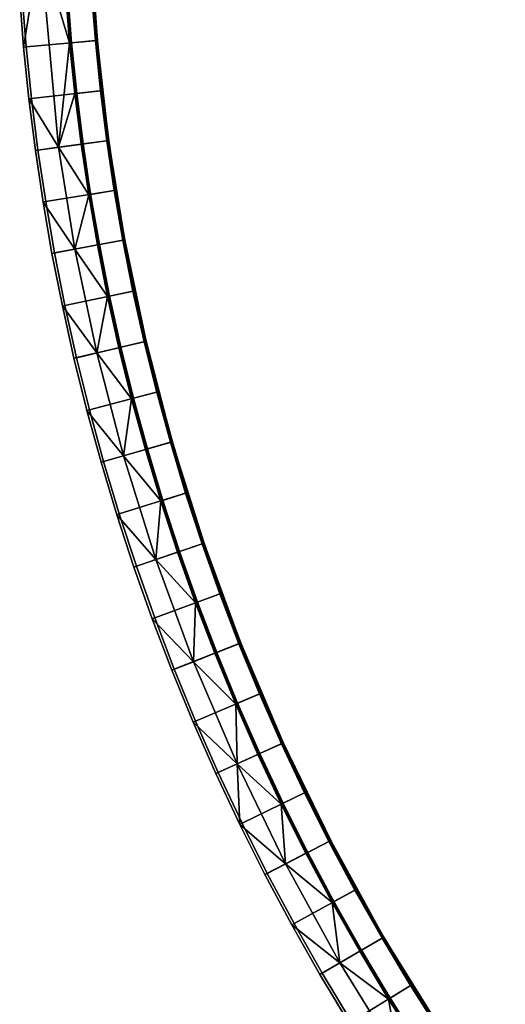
# Model space of a CAD drawing. Header units: millimetres. Extents: x -5762 to -1358, y 814 to 2464.
# Tile 14 of 27: x -2656 to -2515, y 1302 to 1587. Entities that reach past the tile are written whole.
import ezdxf

# ---------------------------------------------------------------- set-up
doc = ezdxf.new("R2010")
doc.units = ezdxf.units.MM
doc.header["$MEASUREMENT"] = 0
doc.layers.add('Predefinito', color=7, linetype='Continuous', true_color=0x000000)

msp = doc.modelspace()

# ---------------------------------------------------------------- meshes
at = {"layer": 'Predefinito'}
mesh = msp.add_polyface(dxfattribs=at)
corners = [(-2654.85, 1593.89), (-2653.71, 1579.34), (-2633.05, 1581.21), (-2634.15, 1595.14), (-2652.18, 1564.34), (-2631.57, 1566.68), (-2634.15, 1595.14, -55.4), (-2634.94, 1609.09), (-2634.15, 1595.14), (-2633.05, 1581.21), (-2631.57, 1566.68), (-2631.57, 1566.68, -55.4), (-2633.05, 1581.21, -55.4), (-2629.75, 1552.19, -55.4), (-2654.46, 1579.28, -0.97), (-2652.93, 1564.25, -0.97), (-2652.18, 1564.34), (-2653.71, 1579.34), (-2655.6, 1593.69, -0.97), (-2654.85, 1593.89), (-2633.64, 1581.15, -56), (-2632.16, 1566.61, -56), (-2639.05, 1565.83, -56), (-2640.55, 1580.53, -56), (-2634.75, 1595.1, -56), (-2633.64, 1581.15, -56), (-2641.66, 1594.63, -56), (-2649.69, 1608.73, -28.49), (-2642.24, 1594.59, -55.54), (-2641.13, 1580.48, -55.54), (-2644.36, 1550.19, -28.49), (-2641.13, 1580.48, -55.54), (-2639.63, 1565.76, -55.54), (-2652.93, 1564.25, -0.97), (-2654.46, 1579.28, -0.97), (-2655.6, 1593.69, -0.97), (-2633.18, 1580.7, -55.82), (-2629.95, 1552.38, -55.82), (-2630.15, 1552.35, -55.96), (-2633.38, 1580.68, -55.96), (-2633.04, 1580.71, -55.62), (-2629.82, 1552.39, -55.62), (-2629.95, 1552.38, -55.82), (-2633.18, 1580.7, -55.82), (-2635.12, 1609.14, -55.82), (-2635.32, 1609.13, -55.96), (-2634.98, 1609.14, -55.62), (-2633.38, 1580.68, -55.96), (-2632.16, 1566.61, -56), (-2633.64, 1581.15, -56), (-2634.75, 1595.1, -56), (-2630.15, 1552.35, -55.96), (-2630.34, 1552.11, -56), (-2633.04, 1580.71, -55.62), (-2634.98, 1609.14, -55.62), (-2634.15, 1595.14, -55.4), (-2633.05, 1581.21, -55.4), (-2629.82, 1552.39, -55.62), (-2633.04, 1580.71, -55.62), (-2631.57, 1566.68, -55.4), (-2629.75, 1552.19, -55.4), (-2633.04, 1580.71, -55.62), (-2633.05, 1581.21, -55.4), (-2631.57, 1566.68, -55.4), (-2640.87, 1580, -55.87), (-2637.6, 1551.33, -55.87), (-2637.74, 1551.31, -55.72), (-2641.01, 1579.99, -55.72), (-2640.69, 1580.02, -55.97), (-2637.42, 1551.35, -55.97), (-2642.83, 1608.79, -55.87), (-2642.97, 1608.78, -55.72), (-2642.65, 1608.8, -55.97), (-2641.01, 1579.99, -55.72), (-2639.63, 1565.76, -55.54), (-2641.13, 1580.48, -55.54), (-2642.24, 1594.59, -55.54), (-2639.63, 1565.76, -55.54), (-2642.24, 1594.59, -55.54), (-2641.66, 1594.63, -56), (-2640.55, 1580.53, -56), (-2639.05, 1565.83, -56), (-2637.21, 1551.17, -56), (-2640.55, 1580.53, -56), (-2639.05, 1565.83, -56)]
mesh.append_faces([[corners[k] for k in face] for face in [(0, 1, 2, 3), (1, 4, 5, 2), (6, 7, 8, 8), (9, 10, 11, 12), (8, 9, 12, 6), (13, 11, 10, 10), (14, 15, 16, 17), (18, 14, 17, 19), (20, 21, 22, 23), (24, 25, 23, 26), (27, 28, 29, 29), (30, 31, 32, 32), (29, 30, 27, 27), (27, 30, 33, 34), (35, 27, 34, 34), (36, 37, 38, 39), (40, 41, 42, 43), (44, 36, 39, 45), (46, 40, 43, 44), (47, 48, 49, 49), (47, 49, 50, 50), (51, 52, 48, 48), (47, 51, 48, 48), (50, 45, 47, 47), (53, 54, 55, 56), (57, 58, 59, 60), (61, 62, 63, 63), (64, 65, 66, 67), (68, 69, 65, 64), (70, 64, 67, 71), (72, 68, 64, 70), (73, 74, 75, 75), (73, 75, 76, 76), (67, 66, 77, 77), (78, 71, 67, 67), (68, 72, 79, 80), (69, 68, 81, 82), (68, 83, 84, 84)]])
mesh = msp.add_polyface(dxfattribs=at)
corners = [(-2652.18, 1564.34), (-2650.3, 1549.37), (-2629.75, 1552.19), (-2631.57, 1566.68), (-2648.07, 1534.45), (-2645.5, 1519.59), (-2625.1, 1523.36), (-2627.59, 1537.75), (-2627.59, 1537.75, -55.4), (-2629.75, 1552.19), (-2627.59, 1537.75), (-2629.75, 1552.19, -55.4), (-2631.57, 1566.68), (-2625.1, 1523.36), (-2622.19, 1508.61), (-2622.19, 1508.61, -55.4), (-2625.1, 1523.36, -55.4), (-2651.05, 1549.27, -0.97), (-2648.82, 1534.33, -0.97), (-2648.07, 1534.45), (-2650.3, 1549.37), (-2646.24, 1519.45, -0.97), (-2645.5, 1519.59), (-2652.93, 1564.25, -0.97), (-2652.18, 1564.34), (-2630.34, 1552.11, -56), (-2628.19, 1537.66, -56), (-2635.03, 1536.55, -56), (-2637.21, 1551.17, -56), (-2632.16, 1566.61, -56), (-2630.34, 1552.11, -56), (-2639.05, 1565.83, -56), (-2625.69, 1523.26, -56), (-2632.51, 1521.99, -56), (-2644.36, 1550.19, -28.49), (-2639.63, 1565.76, -55.54), (-2637.78, 1551.09, -55.54), (-2639.61, 1520.68, -28.49), (-2635.6, 1536.46, -55.54), (-2633.08, 1521.89, -55.54), (-2648.82, 1534.33, -0.97), (-2651.05, 1549.27, -0.97), (-2652.93, 1564.25, -0.97), (-2646.24, 1519.45, -0.97), (-2629.95, 1552.38, -55.82), (-2625.44, 1524.23, -55.82), (-2625.64, 1524.19, -55.96), (-2630.15, 1552.35, -55.96), (-2629.82, 1552.39, -55.62), (-2625.31, 1524.25, -55.62), (-2625.44, 1524.23, -55.82), (-2629.95, 1552.38, -55.82), (-2625.64, 1524.19, -55.96), (-2625.69, 1523.26, -56), (-2628.19, 1537.66, -56), (-2630.15, 1552.35, -55.96), (-2630.34, 1552.11, -56), (-2622.78, 1508.49, -56), (-2625.31, 1524.25, -55.62), (-2629.82, 1552.39, -55.62), (-2629.75, 1552.19, -55.4), (-2627.59, 1537.75, -55.4), (-2625.31, 1524.25, -55.62), (-2627.59, 1537.75, -55.4), (-2625.1, 1523.36, -55.4), (-2637.6, 1551.33, -55.87), (-2633.04, 1522.84, -55.87), (-2633.17, 1522.81, -55.72), (-2637.74, 1551.31, -55.72), (-2637.42, 1551.35, -55.97), (-2632.86, 1522.87, -55.97), (-2633.17, 1522.81, -55.72), (-2633.08, 1521.89, -55.54), (-2635.6, 1536.46, -55.54), (-2637.74, 1551.31, -55.72), (-2635.6, 1536.46, -55.54), (-2637.78, 1551.09, -55.54), (-2639.63, 1565.76, -55.54), (-2630.13, 1506.95, -55.54), (-2635.6, 1536.46, -55.54), (-2637.21, 1551.17, -56), (-2635.03, 1536.55, -56), (-2635.03, 1536.55, -56), (-2632.51, 1521.99, -56)]
mesh.append_faces([[corners[k] for k in face] for face in [(0, 1, 2, 3), (4, 5, 6, 7), (1, 4, 7, 2), (8, 9, 10, 10), (11, 12, 9, 9), (13, 14, 15, 16), (16, 10, 13, 13), (8, 11, 9, 9), (10, 16, 8, 8), (17, 18, 19, 20), (18, 21, 22, 19), (23, 17, 20, 24), (25, 26, 27, 28), (29, 30, 28, 31), (26, 32, 33, 27), (34, 35, 36, 36), (37, 38, 39, 39), (34, 36, 38, 38), (37, 34, 38, 38), (34, 37, 40, 41), (41, 42, 34, 34), (43, 40, 37, 37), (44, 45, 46, 47), (48, 49, 50, 51), (52, 53, 54, 54), (55, 54, 56, 56), (52, 57, 53, 53), (55, 52, 54, 54), (58, 59, 60, 61), (62, 63, 64, 64), (65, 66, 67, 68), (69, 70, 66, 65), (71, 72, 73, 73), (74, 75, 76, 76), (74, 76, 77, 77), (71, 78, 72, 72), (68, 67, 79, 79), (70, 69, 80, 81), (70, 82, 83, 83)]])
mesh = msp.add_polyface(dxfattribs=at)
corners = [(-2642.49, 1504.35), (-2639.12, 1489.19), (-2618.93, 1493.94), (-2622.19, 1508.61), (-2645.5, 1519.59), (-2625.1, 1523.36), (-2635.38, 1474.11), (-2615.31, 1479.34), (-2618.93, 1493.94), (-2615.31, 1479.34), (-2615.31, 1479.34, -55.4), (-2618.93, 1493.94, -55.4), (-2622.19, 1508.61), (-2622.19, 1508.61, -55.4), (-2643.23, 1504.2, -0.97), (-2639.86, 1489.02, -0.97), (-2639.12, 1489.19), (-2642.49, 1504.35), (-2646.24, 1519.45, -0.97), (-2645.5, 1519.59), (-2636.12, 1473.92, -0.97), (-2635.38, 1474.11), (-2625.69, 1523.26, -56), (-2622.78, 1508.49, -56), (-2629.56, 1507.07, -56), (-2632.51, 1521.99, -56), (-2619.51, 1493.8, -56), (-2615.89, 1479.19, -56), (-2622.6, 1477.44, -56), (-2626.25, 1492.21, -56), (-2619.51, 1493.8, -56), (-2639.61, 1520.68, -28.49), (-2633.08, 1521.89, -55.54), (-2630.13, 1506.95, -55.54), (-2626.82, 1492.08, -55.54), (-2633.28, 1490.56, -28.49), (-2625.53, 1460.78, -28.49), (-2636.12, 1473.92, -0.97), (-2639.86, 1489.02, -0.97), (-2623.16, 1477.3, -55.54), (-2643.23, 1504.2, -0.97), (-2646.24, 1519.45, -0.97), (-2619.19, 1494.31, -55.82), (-2611.5, 1464.73, -55.82), (-2611.69, 1464.67, -55.96), (-2619.39, 1494.26, -55.96), (-2619.06, 1494.34, -55.62), (-2611.37, 1464.76, -55.62), (-2611.5, 1464.73, -55.82), (-2619.19, 1494.31, -55.82), (-2625.44, 1524.23, -55.82), (-2625.64, 1524.19, -55.96), (-2625.31, 1524.25, -55.62), (-2625.44, 1524.23, -55.82), (-2619.39, 1494.26, -55.96), (-2615.89, 1479.19, -56), (-2619.51, 1493.8, -56), (-2622.78, 1508.49, -56), (-2611.69, 1464.67, -55.96), (-2625.64, 1524.19, -55.96), (-2611.37, 1464.76, -55.62), (-2619.06, 1494.34, -55.62), (-2618.93, 1493.94, -55.4), (-2615.31, 1479.34, -55.4), (-2619.06, 1494.34, -55.62), (-2625.31, 1524.25, -55.62), (-2625.1, 1523.36, -55.4), (-2622.19, 1508.61, -55.4), (-2622.19, 1508.61, -55.4), (-2618.93, 1493.94, -55.4), (-2619.06, 1494.34, -55.62), (-2633.04, 1522.84, -55.87), (-2626.71, 1492.55, -55.87), (-2626.85, 1492.51, -55.72), (-2633.17, 1522.81, -55.72), (-2632.86, 1522.87, -55.97), (-2626.54, 1492.59, -55.97), (-2626.85, 1492.51, -55.72), (-2623.16, 1477.3, -55.54), (-2626.82, 1492.08, -55.54), (-2630.13, 1506.95, -55.54), (-2630.13, 1506.95, -55.54), (-2618.75, 1462.65, -55.97), (-2626.25, 1492.21, -56), (-2622.6, 1477.44, -56), (-2632.51, 1521.99, -56), (-2629.56, 1507.07, -56)]
mesh.append_faces([[corners[k] for k in face] for face in [(0, 1, 2, 3), (4, 0, 3, 5), (1, 6, 7, 2), (8, 9, 10, 11), (11, 12, 8, 8), (11, 13, 12, 12), (14, 15, 16, 17), (18, 14, 17, 19), (15, 20, 21, 16), (22, 23, 24, 25), (26, 27, 28, 29), (23, 30, 29, 24), (31, 32, 33, 33), (33, 34, 35, 35), (33, 35, 31, 31), (35, 36, 37, 38), (34, 39, 35, 35), (31, 35, 40, 41), (38, 40, 35, 35), (42, 43, 44, 45), (46, 47, 48, 49), (50, 42, 45, 51), (52, 46, 49, 53), (54, 55, 56, 56), (54, 56, 57, 57), (54, 58, 55, 55), (54, 57, 59, 59), (60, 61, 62, 63), (64, 65, 66, 67), (68, 69, 70, 70), (71, 72, 73, 74), (75, 76, 72, 71), (77, 78, 79, 79), (77, 79, 80, 80), (73, 81, 74, 74), (82, 76, 83, 84), (76, 75, 85, 86), (86, 83, 76, 76)]])
mesh = msp.add_polyface(dxfattribs=at)
corners = [(-2631.29, 1459.13), (-2626.72, 1443.87), (-2606.92, 1450.07), (-2611.35, 1464.84), (-2635.38, 1474.11), (-2615.31, 1479.34), (-2606.92, 1450.07, -55.4), (-2611.35, 1464.84), (-2606.92, 1450.07), (-2611.35, 1464.84, -55.4), (-2615.31, 1479.34), (-2615.31, 1479.34, -55.4), (-2602.14, 1435.41, -55.4), (-2636.12, 1473.92, -0.97), (-2632.02, 1458.92, -0.97), (-2631.29, 1459.13), (-2635.38, 1474.11), (-2627.44, 1443.65, -0.97), (-2626.72, 1443.87), (-2611.92, 1464.67, -56), (-2607.49, 1449.89, -56), (-2614.11, 1447.82, -56), (-2618.58, 1462.77, -56), (-2602.7, 1435.22, -56), (-2609.26, 1432.99, -56), (-2615.89, 1479.19, -56), (-2611.92, 1464.67, -56), (-2622.6, 1477.44, -56), (-2625.53, 1460.78, -28.49), (-2623.16, 1477.3, -55.54), (-2619.15, 1462.61, -55.54), (-2633.28, 1490.56, -28.49), (-2614.66, 1447.65, -55.54), (-2616.1, 1430.66, -28.49), (-2627.44, 1443.65, -0.97), (-2632.02, 1458.92, -0.97), (-2636.12, 1473.92, -0.97), (-2611.5, 1464.73, -55.82), (-2602.37, 1435.55, -55.82), (-2602.56, 1435.49, -55.96), (-2611.69, 1464.67, -55.96), (-2611.37, 1464.76, -55.62), (-2602.24, 1435.59, -55.62), (-2602.37, 1435.55, -55.82), (-2611.5, 1464.73, -55.82), (-2602.56, 1435.49, -55.96), (-2602.7, 1435.22, -56), (-2607.49, 1449.89, -56), (-2611.69, 1464.67, -55.96), (-2611.92, 1464.67, -56), (-2615.89, 1479.19, -56), (-2602.24, 1435.59, -55.62), (-2611.37, 1464.76, -55.62), (-2611.35, 1464.84, -55.4), (-2606.92, 1450.07, -55.4), (-2602.14, 1435.41, -55.4), (-2602.24, 1435.59, -55.62), (-2606.92, 1450.07, -55.4), (-2611.37, 1464.76, -55.62), (-2615.31, 1479.34, -55.4), (-2611.35, 1464.84, -55.4), (-2618.92, 1462.6, -55.87), (-2609.68, 1433.07, -55.87), (-2609.81, 1433.02, -55.72), (-2619.05, 1462.56, -55.72), (-2618.75, 1462.65, -55.97), (-2609.51, 1433.12, -55.97), (-2626.71, 1492.55, -55.87), (-2626.85, 1492.51, -55.72), (-2626.54, 1492.59, -55.97), (-2609.81, 1433.02, -55.72), (-2609.82, 1432.8, -55.54), (-2614.66, 1447.65, -55.54), (-2619.05, 1462.56, -55.72), (-2614.66, 1447.65, -55.54), (-2619.15, 1462.61, -55.54), (-2623.16, 1477.3, -55.54), (-2614.66, 1447.65, -55.54), (-2623.16, 1477.3, -55.54), (-2618.58, 1462.77, -56), (-2614.11, 1447.82, -56), (-2609.26, 1432.99, -56), (-2622.6, 1477.44, -56)]
mesh.append_faces([[corners[k] for k in face] for face in [(0, 1, 2, 3), (4, 0, 3, 5), (6, 7, 8, 8), (9, 10, 7, 7), (9, 11, 10, 10), (9, 7, 6, 6), (8, 12, 6, 6), (13, 14, 15, 16), (14, 17, 18, 15), (19, 20, 21, 22), (20, 23, 24, 21), (25, 26, 22, 27), (28, 29, 30, 30), (31, 29, 28, 28), (32, 28, 30, 30), (33, 28, 32, 32), (28, 33, 34, 35), (28, 35, 36, 36), (37, 38, 39, 40), (41, 42, 43, 44), (45, 46, 47, 47), (48, 47, 49, 49), (48, 49, 50, 50), (48, 45, 47, 47), (51, 52, 53, 54), (55, 56, 57, 57), (58, 59, 60, 60), (61, 62, 63, 64), (65, 66, 62, 61), (67, 61, 64, 68), (69, 65, 61, 67), (70, 71, 72, 72), (73, 74, 75, 75), (73, 75, 76, 76), (64, 63, 77, 77), (68, 64, 78, 78), (66, 65, 79, 80), (81, 66, 80, 80), (65, 82, 79, 79)]])
mesh = msp.add_polyface(dxfattribs=at)
corners = [(-2626.72, 1443.87), (-2621.77, 1428.73), (-2602.14, 1435.41), (-2606.92, 1450.07), (-2616.46, 1413.72), (-2596.99, 1420.88), (-2610.78, 1398.84), (-2591.49, 1406.47), (-2596.99, 1420.88, -55.4), (-2602.14, 1435.41), (-2596.99, 1420.88), (-2602.14, 1435.41, -55.4), (-2606.92, 1450.07), (-2585.52, 1391.91, -55.4), (-2591.49, 1406.47), (-2585.52, 1391.91), (-2591.49, 1406.47, -55.4), (-2627.44, 1443.65, -0.97), (-2622.49, 1428.49, -0.97), (-2621.77, 1428.73), (-2626.72, 1443.87), (-2617.17, 1413.46, -0.97), (-2616.46, 1413.72), (-2611.49, 1398.56, -0.97), (-2610.78, 1398.84), (-2602.7, 1435.22, -56), (-2597.56, 1420.67, -56), (-2604.06, 1418.28, -56), (-2609.26, 1432.99, -56), (-2592.05, 1406.25, -56), (-2586.07, 1391.68, -56), (-2592.45, 1388.97, -56), (-2598.5, 1403.7, -56), (-2592.05, 1406.25, -56), (-2616.1, 1430.66, -28.49), (-2609.82, 1432.8, -55.54), (-2604.61, 1418.08, -55.54), (-2605.21, 1401.04, -28.49), (-2599.04, 1403.49, -55.54), (-2592.98, 1388.74, -55.54), (-2617.17, 1413.46, -0.97), (-2622.49, 1428.49, -0.97), (-2614.66, 1447.65, -55.54), (-2627.44, 1443.65, -0.97), (-2611.49, 1398.56, -0.97), (-2602.37, 1435.55, -55.82), (-2591.84, 1406.86, -55.82), (-2592.03, 1406.78, -55.96), (-2602.56, 1435.49, -55.96), (-2602.24, 1435.59, -55.62), (-2591.71, 1406.91, -55.62), (-2591.84, 1406.86, -55.82), (-2602.37, 1435.55, -55.82), (-2592.03, 1406.78, -55.96), (-2579.57, 1377.46, -55.96), (-2586.07, 1391.68, -56), (-2592.05, 1406.25, -56), (-2602.56, 1435.49, -55.96), (-2597.56, 1420.67, -56), (-2602.7, 1435.22, -56), (-2579.26, 1377.6, -55.62), (-2591.71, 1406.91, -55.62), (-2591.49, 1406.47, -55.4), (-2585.52, 1391.91, -55.4), (-2591.71, 1406.91, -55.62), (-2596.99, 1420.88, -55.4), (-2591.49, 1406.47, -55.4), (-2591.71, 1406.91, -55.62), (-2602.24, 1435.59, -55.62), (-2602.14, 1435.41, -55.4), (-2596.99, 1420.88, -55.4), (-2609.68, 1433.07, -55.87), (-2599.02, 1404.02, -55.87), (-2599.15, 1403.97, -55.72), (-2609.81, 1433.02, -55.72), (-2609.51, 1433.12, -55.97), (-2598.85, 1404.08, -55.97), (-2604.61, 1418.08, -55.54), (-2609.82, 1432.8, -55.54), (-2599.04, 1403.49, -55.54), (-2604.61, 1418.08, -55.54), (-2599.15, 1403.97, -55.72), (-2604.06, 1418.28, -56), (-2598.5, 1403.7, -56), (-2609.26, 1432.99, -56)]
mesh.append_faces([[corners[k] for k in face] for face in [(0, 1, 2, 3), (1, 4, 5, 2), (4, 6, 7, 5), (8, 9, 10, 10), (11, 12, 9, 9), (13, 14, 15, 15), (16, 10, 14, 14), (9, 8, 11, 11), (14, 13, 16, 16), (16, 8, 10, 10), (17, 18, 19, 20), (18, 21, 22, 19), (21, 23, 24, 22), (25, 26, 27, 28), (29, 30, 31, 32), (26, 33, 32, 27), (34, 35, 36, 36), (37, 38, 39, 39), (37, 36, 38, 38), (34, 37, 40, 41), (37, 34, 36, 36), (42, 35, 34, 34), (34, 41, 43, 43), (44, 40, 37, 37), (45, 46, 47, 48), (49, 50, 51, 52), (53, 54, 55, 56), (57, 53, 58, 59), (56, 58, 53, 53), (60, 61, 62, 63), (64, 65, 66, 66), (67, 68, 69, 70), (71, 72, 73, 74), (75, 76, 72, 71), (74, 73, 77, 78), (79, 80, 81, 81), (76, 82, 83, 83), (76, 75, 84, 82)]])
mesh = msp.add_polyface(dxfattribs=at)
corners = [(-2604.61, 1383.8), (-2598.06, 1368.92), (-2579.18, 1377.51), (-2585.52, 1391.91), (-2610.78, 1398.84), (-2591.49, 1406.47), (-2591.14, 1354.21), (-2572.48, 1363.27), (-2572.48, 1363.27, -55.4), (-2579.18, 1377.51), (-2572.48, 1363.27), (-2579.18, 1377.51, -55.4), (-2585.52, 1391.91), (-2565.43, 1349.2, -55.4), (-2585.52, 1391.91, -55.4), (-2611.49, 1398.56, -0.97), (-2605.3, 1383.5, -0.97), (-2604.61, 1383.8), (-2610.78, 1398.84), (-2598.75, 1368.6, -0.97), (-2591.82, 1353.87, -0.97), (-2591.14, 1354.21), (-2598.06, 1368.92), (-2579.73, 1377.26, -56), (-2573.02, 1363.01, -56), (-2579.25, 1359.98, -56), (-2586.03, 1374.39, -56), (-2586.07, 1391.68, -56), (-2592.45, 1388.97, -56), (-2592.6, 1371.4, -28.49), (-2592.98, 1388.74, -55.54), (-2586.56, 1374.15, -55.54), (-2579.78, 1359.72, -55.54), (-2605.21, 1401.04, -28.49), (-2605.3, 1383.5, -0.97), (-2611.49, 1398.56, -0.97), (-2598.75, 1368.6, -0.97), (-2591.82, 1353.87, -0.97), (-2579.39, 1377.54, -55.82), (-2565.47, 1348.89, -55.82), (-2565.65, 1348.8, -55.96), (-2579.57, 1377.46, -55.96), (-2579.26, 1377.6, -55.62), (-2565.35, 1348.95, -55.62), (-2565.47, 1348.89, -55.82), (-2579.39, 1377.54, -55.82), (-2591.84, 1406.86, -55.82), (-2592.03, 1406.78, -55.96), (-2591.71, 1406.91, -55.62), (-2591.84, 1406.86, -55.82), (-2579.57, 1377.46, -55.96), (-2573.02, 1363.01, -56), (-2579.73, 1377.26, -56), (-2586.07, 1391.68, -56), (-2565.65, 1348.8, -55.96), (-2565.96, 1348.92, -56), (-2565.35, 1348.95, -55.62), (-2579.26, 1377.6, -55.62), (-2572.48, 1363.27, -55.4), (-2565.43, 1349.2, -55.4), (-2579.26, 1377.6, -55.62), (-2585.52, 1391.91, -55.4), (-2579.18, 1377.51, -55.4), (-2579.18, 1377.51, -55.4), (-2572.48, 1363.27, -55.4), (-2586.42, 1374.34, -55.87), (-2572.33, 1345.34, -55.87), (-2572.45, 1345.28, -55.72), (-2586.54, 1374.29, -55.72), (-2586.25, 1374.42, -55.97), (-2572.17, 1345.42, -55.97), (-2599.02, 1404.02, -55.87), (-2599.15, 1403.97, -55.72), (-2598.85, 1404.08, -55.97), (-2586.54, 1374.29, -55.72), (-2579.78, 1359.72, -55.54), (-2586.56, 1374.15, -55.54), (-2592.98, 1388.74, -55.54), (-2592.98, 1388.74, -55.54), (-2599.04, 1403.49, -55.54), (-2598.5, 1403.7, -56), (-2592.45, 1388.97, -56), (-2586.03, 1374.39, -56), (-2586.03, 1374.39, -56), (-2579.25, 1359.98, -56)]
mesh.append_faces([[corners[k] for k in face] for face in [(0, 1, 2, 3), (4, 0, 3, 5), (1, 6, 7, 2), (8, 9, 10, 10), (11, 12, 9, 9), (9, 8, 11, 11), (13, 8, 10, 10), (12, 11, 14, 14), (15, 16, 17, 18), (19, 20, 21, 22), (16, 19, 22, 17), (23, 24, 25, 26), (27, 23, 26, 28), (29, 30, 31, 31), (29, 31, 32, 32), (29, 33, 30, 30), (33, 29, 34, 35), (29, 36, 34, 34), (29, 37, 36, 36), (38, 39, 40, 41), (42, 43, 44, 45), (46, 38, 41, 47), (48, 42, 45, 49), (50, 51, 52, 52), (50, 52, 53, 53), (50, 54, 55, 51), (56, 57, 58, 59), (60, 61, 62, 62), (63, 64, 60, 60), (65, 66, 67, 68), (69, 70, 66, 65), (71, 65, 68, 72), (73, 69, 65, 71), (74, 75, 76, 76), (74, 76, 77, 77), (72, 68, 78, 79), (69, 73, 80, 81), (69, 81, 82, 82), (83, 84, 69, 69)]])
mesh = msp.add_polyface(dxfattribs=at)
corners = [(-2591.14, 1354.21), (-2583.86, 1339.67), (-2565.43, 1349.2), (-2572.48, 1363.27), (-2576.08, 1325.1), (-2567.95, 1310.73), (-2550.03, 1321.18), (-2557.91, 1335.09), (-2557.91, 1335.09, -55.4), (-2565.43, 1349.2), (-2557.91, 1335.09), (-2550.03, 1321.18), (-2550.03, 1321.18, -55.4), (-2565.43, 1349.2, -55.4), (-2572.48, 1363.27), (-2591.82, 1353.87, -0.97), (-2584.53, 1339.32, -0.97), (-2583.86, 1339.67), (-2591.14, 1354.21), (-2576.75, 1324.74, -0.97), (-2568.6, 1310.35, -0.97), (-2567.95, 1310.73), (-2576.08, 1325.1), (-2565.96, 1348.92, -56), (-2558.43, 1334.8, -56), (-2564.5, 1331.47, -56), (-2572.12, 1345.74, -56), (-2550.55, 1320.88, -56), (-2556.53, 1317.39, -56), (-2573.02, 1363.01, -56), (-2579.25, 1359.98, -56), (-2578.53, 1342.42, -28.49), (-2592.6, 1371.4, -28.49), (-2579.78, 1359.72, -55.54), (-2557.03, 1317.1, -55.54), (-2562.77, 1313.75, -28.49), (-2565.02, 1331.19, -55.54), (-2572.64, 1345.47, -55.54), (-2576.75, 1324.74, -0.97), (-2584.53, 1339.32, -0.97), (-2591.82, 1353.87, -0.97), (-2565.47, 1348.89, -55.82), (-2550.12, 1320.99, -55.82), (-2550.29, 1320.88, -55.96), (-2565.65, 1348.8, -55.96), (-2565.35, 1348.95, -55.62), (-2550, 1321.05, -55.62), (-2550.12, 1320.99, -55.82), (-2565.47, 1348.89, -55.82), (-2550.29, 1320.88, -55.96), (-2542.31, 1307.16, -56), (-2550.55, 1320.88, -56), (-2565.65, 1348.8, -55.96), (-2558.43, 1334.8, -56), (-2565.96, 1348.92, -56), (-2550, 1321.05, -55.62), (-2565.35, 1348.95, -55.62), (-2557.91, 1335.09, -55.4), (-2550.03, 1321.18, -55.4), (-2565.35, 1348.95, -55.62), (-2565.43, 1349.2, -55.4), (-2557.91, 1335.09, -55.4), (-2572.33, 1345.34, -55.87), (-2556.79, 1317.09, -55.87), (-2556.9, 1317.02, -55.72), (-2572.45, 1345.28, -55.72), (-2572.17, 1345.42, -55.97), (-2556.63, 1317.18, -55.97), (-2572.45, 1345.28, -55.72), (-2565.02, 1331.19, -55.54), (-2572.64, 1345.47, -55.54), (-2556.9, 1317.02, -55.72), (-2557.03, 1317.1, -55.54), (-2565.02, 1331.19, -55.54), (-2565.02, 1331.19, -55.54), (-2586.54, 1374.29, -55.72), (-2572.64, 1345.47, -55.54), (-2579.78, 1359.72, -55.54), (-2564.5, 1331.47, -56), (-2556.53, 1317.39, -56), (-2586.25, 1374.42, -55.97), (-2579.25, 1359.98, -56), (-2572.12, 1345.74, -56)]
mesh.append_faces([[corners[k] for k in face] for face in [(0, 1, 2, 3), (4, 5, 6, 7), (1, 4, 7, 2), (8, 9, 10, 10), (10, 11, 12, 8), (13, 14, 9, 9), (13, 9, 8, 8), (15, 16, 17, 18), (19, 20, 21, 22), (16, 19, 22, 17), (23, 24, 25, 26), (24, 27, 28, 25), (29, 23, 26, 30), (31, 32, 33, 33), (34, 35, 36, 36), (36, 31, 37, 37), (37, 31, 33, 33), (31, 35, 38, 39), (36, 35, 31, 31), (31, 39, 40, 40), (40, 32, 31, 31), (41, 42, 43, 44), (45, 46, 47, 48), (49, 50, 51, 51), (52, 53, 54, 54), (49, 51, 53, 53), (52, 49, 53, 53), (55, 56, 57, 58), (59, 60, 61, 61), (62, 63, 64, 65), (66, 67, 63, 62), (68, 69, 70, 70), (71, 72, 73, 73), (65, 64, 74, 74), (75, 65, 76, 77), (67, 66, 78, 79), (66, 80, 81, 82), (66, 82, 78, 78)]])
mesh = msp.add_polyface(dxfattribs=at)
corners = [(-2559.44, 1296.57), (-2550.58, 1282.64), (-2533.22, 1293.99), (-2541.8, 1307.48), (-2541.27, 1268.79), (-2524.21, 1280.58), (-2567.95, 1310.73), (-2550.03, 1321.18), (-2550.03, 1321.18), (-2541.8, 1307.48), (-2541.8, 1307.48, -55.4), (-2550.03, 1321.18, -55.4), (-2524.21, 1280.58, -55.4), (-2533.22, 1293.99), (-2524.21, 1280.58), (-2533.22, 1293.99, -55.4), (-2560.09, 1296.18, -0.97), (-2551.22, 1282.22, -0.97), (-2550.58, 1282.64), (-2559.44, 1296.57), (-2568.6, 1310.35, -0.97), (-2567.95, 1310.73), (-2550.55, 1320.88, -56), (-2542.31, 1307.16, -56), (-2548.2, 1303.52, -56), (-2556.53, 1317.39, -56), (-2533.72, 1293.66, -56), (-2524.7, 1280.24, -56), (-2530.4, 1276.3, -56), (-2539.52, 1289.87, -56), (-2540.01, 1289.55, -55.54), (-2545.57, 1285.92, -28.49), (-2548.7, 1303.22, -55.54), (-2530.88, 1275.97, -55.54), (-2562.77, 1313.75, -28.49), (-2557.03, 1317.1, -55.54), (-2568.6, 1310.35, -0.97), (-2576.75, 1324.74, -0.97), (-2560.09, 1296.18, -0.97), (-2551.22, 1282.22, -0.97), (-2533.26, 1293.97, -55.62), (-2514.83, 1267.32, -55.62), (-2514.94, 1267.24, -55.82), (-2533.37, 1293.89, -55.82), (-2550.12, 1320.99, -55.82), (-2533.37, 1293.89, -55.82), (-2533.54, 1293.78, -55.96), (-2550.29, 1320.88, -55.96), (-2550, 1321.05, -55.62), (-2550.12, 1320.99, -55.82), (-2533.54, 1293.78, -55.96), (-2524.7, 1280.24, -56), (-2533.72, 1293.66, -56), (-2542.31, 1307.16, -56), (-2550.29, 1320.88, -55.96), (-2515.11, 1267.12, -55.96), (-2533.26, 1293.97, -55.62), (-2550, 1321.05, -55.62), (-2541.8, 1307.48, -55.4), (-2533.22, 1293.99, -55.4), (-2550, 1321.05, -55.62), (-2550.03, 1321.18, -55.4), (-2541.8, 1307.48, -55.4), (-2533.22, 1293.99, -55.4), (-2524.21, 1280.58, -55.4), (-2533.26, 1293.97, -55.62), (-2556.79, 1317.09, -55.87), (-2539.83, 1289.67, -55.87), (-2539.95, 1289.59, -55.72), (-2556.9, 1317.02, -55.72), (-2556.63, 1317.18, -55.97), (-2539.68, 1289.76, -55.97), (-2539.95, 1289.59, -55.72), (-2530.88, 1275.97, -55.54), (-2540.01, 1289.55, -55.54), (-2556.9, 1317.02, -55.72), (-2548.7, 1303.22, -55.54), (-2557.03, 1317.1, -55.54), (-2548.7, 1303.22, -55.54), (-2548.7, 1303.22, -55.54), (-2548.2, 1303.52, -56), (-2539.52, 1289.87, -56), (-2556.53, 1317.39, -56), (-2530.4, 1276.3, -56)]
mesh.append_faces([[corners[k] for k in face] for face in [(0, 1, 2, 3), (1, 4, 5, 2), (6, 0, 3, 7), (8, 9, 10, 11), (12, 13, 14, 14), (15, 9, 13, 13), (9, 15, 10, 10), (12, 15, 13, 13), (16, 17, 18, 19), (20, 16, 19, 21), (22, 23, 24, 25), (26, 27, 28, 29), (23, 26, 29, 24), (30, 31, 32, 32), (33, 31, 30, 30), (32, 34, 35, 35), (36, 37, 34, 34), (34, 31, 38, 36), (31, 34, 32, 32), (39, 38, 31, 31), (40, 41, 42, 43), (44, 45, 46, 47), (48, 40, 43, 49), (50, 51, 52, 52), (50, 52, 53, 53), (54, 50, 53, 53), (55, 51, 50, 50), (56, 57, 58, 59), (60, 61, 62, 62), (63, 64, 65, 65), (66, 67, 68, 69), (70, 71, 67, 66), (72, 73, 74, 74), (75, 76, 77, 77), (72, 74, 78, 78), (69, 68, 79, 79), (71, 70, 80, 81), (70, 82, 80, 80), (81, 83, 71, 71)]])

doc.saveas('drawing.dxf')
